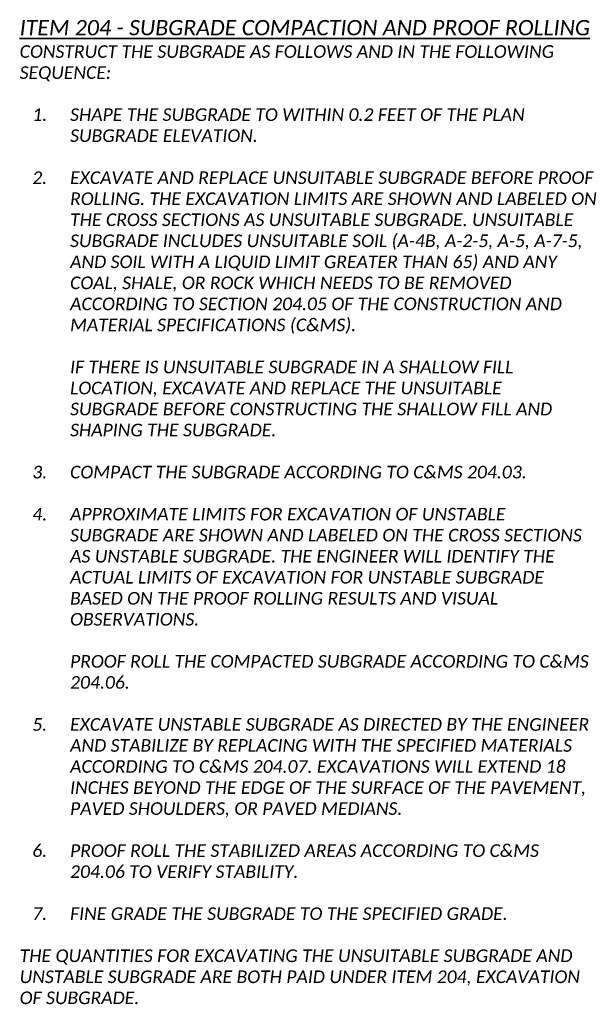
# Model space of a CAD drawing. Header units: feet. Extents: x 27762256 to 27762461, y 5149695 to 5149765.
# Tile 3 of 16: x 27762328.28 to 27762334.67, y 5149694.56 to 5149705.49. Entities that reach past the tile are written whole.
import ezdxf

# ---------------------------------------------------------------- set-up
doc = ezdxf.new("R2010")
doc.units = ezdxf.units.FT
doc.header["$LTSCALE"] = 20
doc.header["$MEASUREMENT"] = 0
doc.layers.add('TX_P_1', color=7, linetype='Continuous', lineweight=35)
doc.styles.add('P_Slanted - Normal Fixed Spacing', font='calibrii.ttf', dxfattribs={"height": 0.14})
doc.styles.add('P_Slanted - Sub Title', font='calibrii.ttf', dxfattribs={"height": 0.17})

msp = doc.modelspace()

# ---------------------------------------------------------------- texts
at = {"layer": 'TX_P_1', "attachment_point": 1}
for s, insert, char_height, width, style in [('{\\LITEM 204 - SUBGRADE COMPACTION AND PROOF ROLLING}', (27762328.276, 5149705.484), 0.17, 8.51857, 'P_Slanted - Sub Title'), ('CONSTRUCT THE SUBGRADE AS FOLLOWS AND IN THE FOLLOWING SEQUENCE:\\P\\P\\pxi-3,l4,t4;1.^ISHAPE THE SUBGRADE TO WITHIN 0.2 FEET OF THE PLAN SUBGRADE ELEVATION.\\P\\pi0,l0,tz;\\P\\pi-3,l4,t4;2.^IEXCAVATE AND REPLACE UNSUITABLE SUBGRADE BEFORE PROOF ROLLING. THE EXCAVATION LIMITS ARE SHOWN AND LABELED ON THE CROSS SECTIONS AS UNSUITABLE SUBGRADE. UNSUITABLE SUBGRADE INCLUDES UNSUITABLE SOIL (A-4B, A-2-5, A-5, A-7-5, AND SOIL WITH A LIQUID LIMIT GREATER THAN 65) AND ANY COAL, SHALE, OR ROCK WHICH NEEDS TO BE REMOVED ACCORDING TO SECTION 204.05 OF THE CONSTRUCTION AND MATERIAL SPECIFICATIONS (C&MS).\\P\\pi0,l0,tz;\\P^IIF THERE IS UNSUITABLE SUBGRADE IN A SHALLOW FILL\\P ^ILOCATION, EXCAVATE AND REPLACE THE UNSUITABLE \\P^ISUBGRADE BEFORE CONSTRUCTING THE SHALLOW FILL AND \\P^ISHAPING THE SUBGRADE.\\P\\P\\pi-3,l4,t4;3.^ICOMPACT THE SUBGRADE ACCORDING TO C&MS 204.03.\\P\\pi0,l0,tz;\\P\\pi-3,l4,t4;4.^IAPPROXIMATE LIMITS FOR EXCAVATION OF UNSTABLE SUBGRADE ARE SHOWN AND LABELED ON THE CROSS SECTIONS AS UNSTABLE SUBGRADE. THE ENGINEER WILL IDENTIFY THE ACTUAL LIMITS OF EXCAVATION FOR UNSTABLE SUBGRADE BASED ON THE PROOF ROLLING RESULTS AND VISUAL OBSERVATIONS.\\P\\pi0,l0,tz;\\P^IPROOF ROLL THE COMPACTED SUBGRADE ACCORDING TO C&MS\\P^I204.06.\\P\\P\\pi-3,l4,t4;5.^IEXCAVATE UNSTABLE SUBGRADE AS DIRECTED BY THE ENGINEER\\P\\pi0,l0,tz;^IAND STABILIZE BY REPLACING WITH THE SPECIFIED MATERIALS\\P^IACCORDING TO C&MS 204.07. EXCAVATIONS WILL EXTEND 18\\P^IINCHES BEYOND THE EDGE OF THE SURFACE OF THE PAVEMENT,\\P^IPAVED SHOULDERS, OR PAVED MEDIANS.\\P\\P\\pi-3,l4,t4;6.^IPROOF ROLL THE STABILIZED AREAS ACCORDING TO C&MS 204.06 TO VERIFY STABILITY.\\P\\pi0,l0,tz;\\P\\pi-3,l4,t4;7.^IFINE GRADE THE SUBGRADE TO THE SPECIFIED GRADE.\\P\\pi0,l0,tz;\\PTHE QUANTITIES FOR EXCAVATING THE UNSUITABLE SUBGRADE AND UNSTABLE SUBGRADE ARE BOTH PAID UNDER ITEM 204, EXCAVATION OF SUBGRADE.', (27762328.276, 5149705.204), 0.14, 6.40401, 'P_Slanted - Normal Fixed Spacing')]:
    msp.add_mtext(s, dxfattribs=dict(at, insert=insert, char_height=char_height, width=width, style=style))

doc.saveas('drawing.dxf')
